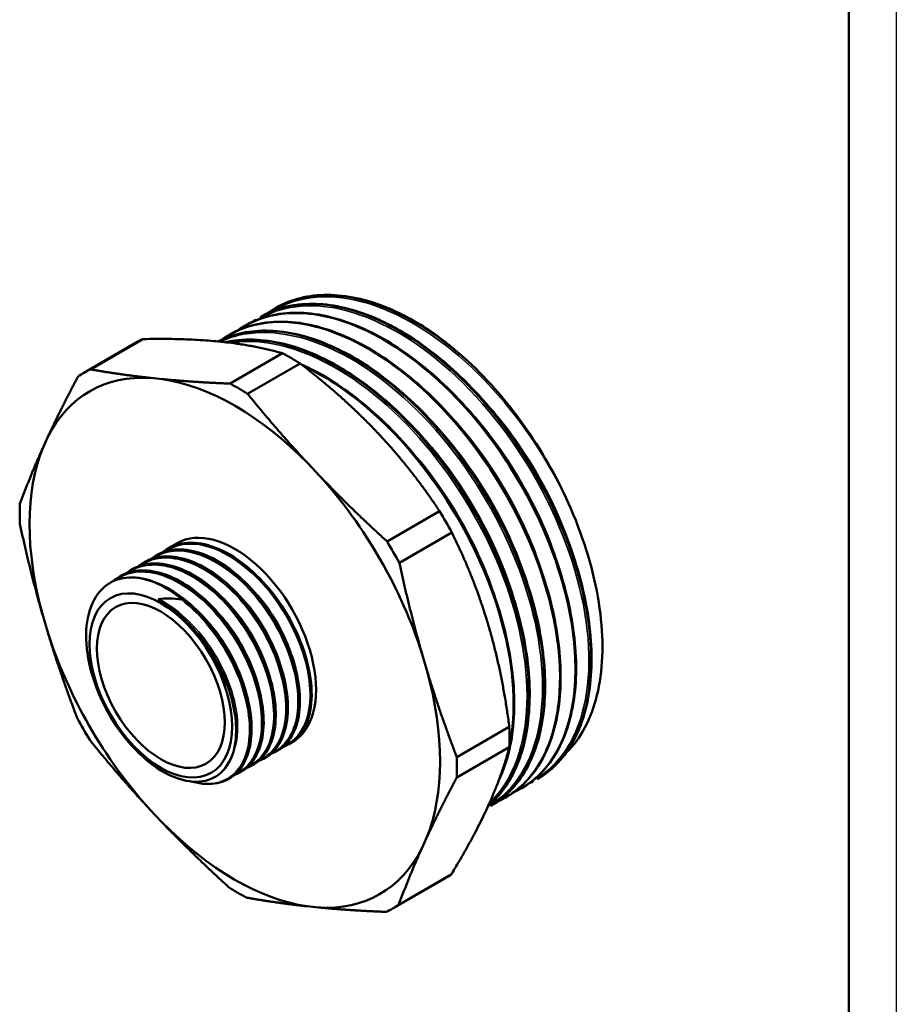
# Model space of a CAD drawing. Header units: millimetres. Extents: x 0 to 698, y -67 to 297.
# Tile 16 of 18: x 118 to 210, y 90 to 193. Entities that reach past the tile are written whole.
import ezdxf

# ---------------------------------------------------------------- set-up
doc = ezdxf.new("R2010")
doc.units = ezdxf.units.MM
for name, color, linetype, lineweight in [('Видимые тонкие (ГОСТ)', 7, 'Continuous', 35), ('Видимый контур (ГОСТ)', 7, 'Continuous', 50), ('Кромка (ГОСТ)', 7, 'Continuous', 50)]:
    doc.layers.add(name, color=color, linetype=linetype, lineweight=lineweight)

# ---------------------------------------------------------------- blocks, each defined once
blk = doc.blocks.new('Рамки ГОСТ_ граница 297x210')
at = {"layer": 'Кромка (ГОСТ)', "lineweight": 25}
blk.add_line((210, 297), (210, 0), dxfattribs=at)
at = {"layer": 'Кромка (ГОСТ)'}
blk.add_line((205, 5), (205, 292), dxfattribs=at)

msp = doc.modelspace()

# ---------------------------------------------------------------- linework, layer by layer
at = {"layer": 'Видимые тонкие (ГОСТ)'}
for points, knots in [([(175.776, 142.107), (173.57, 147.032), (170.407, 151.757), (166.789, 155.517), (163.173, 159.276), (159.116, 162.056), (155.263, 163.405), (151.412, 164.753), (147.779, 164.665), (144.941, 163.151), (144.787, 163.069), (144.635, 162.982), (144.485, 162.891)], [8.4453227, 8.4453227, 8.4453227, 8.4453227, 9.0272101, 9.0272101, 9.0272101, 9.6089447, 9.6089447, 9.6089447, 10.1905292, 10.1905292, 10.1905292, 10.222163, 10.222163, 10.222163, 10.222163]), ([(171.833, 113.552), (173.428, 114.418), (174.758, 115.754), (175.735, 117.499), (177.399, 120.475), (178.028, 124.63), (177.515, 129.294), (177.001, 133.957), (175.345, 139.111), (172.806, 143.925), (170.268, 148.738), (166.855, 153.193), (163.107, 156.571), (159.359, 159.949), (155.291, 162.237), (151.545, 163.065), (148.274, 163.788), (145.259, 163.395), (142.859, 161.951)], [13.3364109, 13.3364109, 13.3364109, 13.3364109, 13.6770238, 13.6770238, 13.6770238, 14.2576277, 14.2576277, 14.2576277, 14.8381017, 14.8381017, 14.8381017, 15.4184481, 15.4184481, 15.4184481, 15.9986695, 15.9986695, 15.9986695, 16.5053483, 16.5053483, 16.5053483, 16.5053483]), ([(167.076, 110.794), (167.297, 110.917), (167.512, 111.05), (167.722, 111.192), (170.284, 112.927), (171.998, 116.041), (172.582, 120.035), (173.166, 124.026), (172.619, 128.881), (171.02, 133.818), (169.421, 138.754), (166.777, 143.753), (163.502, 148.015), (160.228, 152.275), (156.335, 155.781), (152.437, 157.969), (148.539, 160.157), (144.65, 161.02), (141.381, 160.416), (140.52, 160.257), (139.704, 159.996), (138.938, 159.64)], [32.1943852, 32.1943852, 32.1943852, 32.1943852, 32.2418989, 32.2418989, 32.2418989, 32.8213777, 32.8213777, 32.8213777, 33.4006453, 33.4006453, 33.4006453, 33.9797116, 33.9797116, 33.9797116, 34.5585864, 34.5585864, 34.5585864, 35.1372793, 35.1372793, 35.1372793, 35.2896509, 35.2896509, 35.2896509, 35.2896509]), ([(167.249, 111.177), (167.345, 111.268), (167.441, 111.361), (167.534, 111.456), (169.75, 113.718), (171.034, 117.29), (171.174, 121.596), (171.313, 125.899), (170.307, 130.92), (168.31, 135.851), (166.315, 140.779), (163.336, 145.601), (159.841, 149.541), (156.348, 153.479), (152.353, 156.523), (148.483, 158.183), (145.486, 159.469), (142.572, 159.921), (140.015, 159.518)], [38.6168056, 38.6168056, 38.6168056, 38.6168056, 38.6412245, 38.6412245, 38.6412245, 39.2208192, 39.2208192, 39.2208192, 39.7999911, 39.7999911, 39.7999911, 40.3787792, 40.3787792, 40.3787792, 40.9572222, 40.9572222, 40.9572222, 41.4052486, 41.4052486, 41.4052486, 41.4052486]), ([(176.654, 135.178), (175.464, 139.711), (173.298, 144.422), (170.474, 148.586), (168.866, 150.957), (167.047, 153.145), (165.116, 155.049)], [8.1788721, 8.1788721, 8.1788721, 8.1788721, 8.74516506, 8.74516506, 8.74516506, 9.06772597, 9.06772597, 9.06772597, 9.06772597]), ([(175.044, 134.16), (174.679, 135.574), (174.221, 137.005), (173.674, 138.432), (171.852, 143.184), (169.049, 147.878), (165.718, 151.734), (165.015, 152.549), (164.288, 153.326), (163.545, 154.06)], [14.45872635, 14.45872635, 14.45872635, 14.45872635, 14.63540619, 14.63540619, 14.63540619, 15.22366169, 15.22366169, 15.22366169, 15.34792858, 15.34792858, 15.34792858, 15.34792858]), ([(171.796, 132.28), (170.629, 136.765), (168.507, 141.427), (165.733, 145.565), (164.105, 147.993), (162.256, 150.235), (160.288, 152.182)], [27.02507163, 27.02507163, 27.02507163, 27.02507163, 27.58547963, 27.58547963, 27.58547963, 27.91442265, 27.91442265, 27.91442265, 27.91442265]), ([(173.417, 133.22), (172.673, 136.082), (171.55, 139.017), (170.104, 141.841), (167.954, 146.038), (165.096, 149.976), (161.917, 153.124)], [20.74189714, 20.74189714, 20.74189714, 20.74189714, 21.09952935, 21.09952935, 21.09952935, 21.63117329, 21.63117329, 21.63117329, 21.63117329]), ([(170.152, 131.397), (169.825, 132.652), (169.426, 133.921), (168.955, 135.189), (167.195, 139.933), (164.449, 144.642), (161.16, 148.542), (160.339, 149.515), (159.486, 150.436), (158.61, 151.297)], [33.3105353, 33.3105353, 33.3105353, 33.3105353, 33.46738857, 33.46738857, 33.46738857, 34.05427889, 34.05427889, 34.05427889, 34.20057396, 34.20057396, 34.20057396, 34.20057396]), ([(168.524, 130.458), (167.802, 133.218), (166.729, 136.044), (165.353, 138.773), (163.176, 143.088), (160.248, 147.142), (156.984, 150.361)], [39.59372061, 39.59372061, 39.59372061, 39.59372061, 39.93849639, 39.93849639, 39.93849639, 40.48375927, 40.48375927, 40.48375927, 40.48375927]), ([(133.099, 137.573), (134.223, 138.356), (135.692, 138.58), (137.293, 138.192), (139.313, 137.702), (141.527, 136.241), (143.41, 134.169), (145.283, 132.108), (146.812, 129.462), (147.642, 126.872), (148.476, 124.272), (148.599, 121.752), (147.992, 119.927), (147.554, 118.611), (146.745, 117.657), (145.678, 117.188)], [33.7186053, 33.7186053, 33.7186053, 33.7186053, 34.2915222, 34.2915222, 34.2915222, 35.0144341, 35.0144341, 35.0144341, 35.7334824, 35.7334824, 35.7334824, 36.4553485, 36.4553485, 36.4553485, 36.976035, 36.976035, 36.976035, 36.976035]), ([(130.555, 136.102), (130.92, 136.362), (131.323, 136.563), (131.757, 136.698), (133.422, 137.215), (135.541, 136.766), (137.617, 135.465), (139.692, 134.165), (141.707, 132.025), (143.191, 129.564), (144.674, 127.105), (145.614, 124.348), (145.797, 121.959), (145.98, 119.571), (145.407, 117.572), (144.225, 116.447), (143.902, 116.139), (143.534, 115.898), (143.13, 115.723)], [21.1522347, 21.1522347, 21.1522347, 21.1522347, 21.3398375, 21.3398375, 21.3398375, 22.0587569, 22.0587569, 22.0587569, 22.7772876, 22.7772876, 22.7772876, 23.4954486, 23.4954486, 23.4954486, 24.2132586, 24.2132586, 24.2132586, 24.4096643, 24.4096643, 24.4096643, 24.4096643]), ([(131.829, 136.834), (132.572, 137.356), (133.463, 137.638), (134.45, 137.647), (136.324, 137.664), (138.529, 136.695), (140.546, 134.98), (142.56, 133.267), (144.368, 130.825), (145.549, 128.247), (146.728, 125.673), (147.27, 122.986), (147.058, 120.838), (146.846, 118.692), (145.882, 117.102), (144.41, 116.456), (144.408, 116.455), (144.407, 116.454), (144.405, 116.454)], [27.43542, 27.43542, 27.43542, 27.43542, 27.8149064, 27.8149064, 27.8149064, 28.5354603, 28.5354603, 28.5354603, 29.2551119, 29.2551119, 29.2551119, 29.973938, 29.973938, 29.973938, 30.6920145, 30.6920145, 30.6920145, 30.6928497, 30.6928497, 30.6928497, 30.6928497]), ([(129.279, 135.371), (130.656, 136.337), (132.565, 136.431), (134.582, 135.632), (136.655, 134.811), (138.824, 133.054), (140.573, 130.794), (142.322, 128.535), (143.638, 125.794), (144.215, 123.24), (144.791, 120.688), (144.625, 118.346), (143.768, 116.786), (143.308, 115.948), (142.65, 115.34), (141.855, 114.991)], [14.8690494, 14.8690494, 14.8690494, 14.8690494, 15.5721906, 15.5721906, 15.5721906, 16.2949121, 16.2949121, 16.2949121, 17.0170898, 17.0170898, 17.0170898, 17.7387434, 17.7387434, 17.7387434, 18.126479, 18.126479, 18.126479, 18.126479]), ([(127.897, 134.55), (128.886, 135.288), (130.155, 135.583), (131.561, 135.377), (133.52, 135.091), (135.727, 133.834), (137.665, 131.913), (139.602, 129.993), (141.253, 127.427), (142.235, 124.836), (143.218, 122.245), (143.523, 119.651), (143.09, 117.681), (142.724, 116.011), (141.83, 114.802), (140.586, 114.251)], [8.5665915, 8.5665915, 8.5665915, 8.5665915, 9.0814447, 9.0814447, 9.0814447, 9.7994746, 9.7994746, 9.7994746, 10.5173301, 10.5173301, 10.5173301, 11.2350159, 11.2350159, 11.2350159, 11.8432511, 11.8432511, 11.8432511, 11.8432511]), ([(141.939, 133.983), (143.657, 132.31), (145.141, 130.079), (146.057, 127.799), (146.335, 127.108), (146.561, 126.414), (146.731, 125.732)], [34.92022461, 34.92022461, 34.92022461, 34.92022461, 35.62072893, 35.62072893, 35.62072893, 35.83326801, 35.83326801, 35.83326801, 35.83326801]), ([(132.458, 132.582), (134.391, 131.613), (136.345, 129.796), (137.841, 127.593), (139.336, 125.392), (140.358, 122.827), (140.664, 120.553), (140.893, 118.846), (140.717, 117.316), (140.185, 116.173)], [3.1000964, 3.1000964, 3.1000964, 3.1000964, 3.8383253, 3.8383253, 3.8383253, 4.5763294, 4.5763294, 4.5763294, 5.1300649, 5.1300649, 5.1300649, 5.1300649]), ([(134.842, 132.535), (136.888, 130.969), (138.783, 128.628), (140.083, 126.082), (141.382, 123.536), (142.076, 120.808), (142.009, 118.558), (141.942, 116.309), (141.115, 114.559), (139.74, 113.734), (138.754, 113.142), (137.492, 113.03), (136.127, 113.391)], [3.3303644, 3.3303644, 3.3303644, 3.3303644, 4.0499587, 4.0499587, 4.0499587, 4.7693409, 4.7693409, 4.7693409, 5.4885157, 5.4885157, 5.4885157, 6.0040526, 6.0040526, 6.0040526, 6.0040526]), ([(139.394, 132.513), (141.122, 130.831), (142.612, 128.584), (143.527, 126.291), (143.798, 125.612), (144.018, 124.931), (144.186, 124.262)], [22.353854, 22.353854, 22.353854, 22.353854, 23.05833501, 23.05833501, 23.05833501, 23.26689739, 23.26689739, 23.26689739, 23.26689739]), ([(140.665, 133.243), (141.484, 132.448), (142.253, 131.532), (142.929, 130.537), (144.103, 128.808), (144.986, 126.856), (145.46, 124.996)], [28.63703931, 28.63703931, 28.63703931, 28.63703931, 28.97059238, 28.97059238, 28.97059238, 29.5500827, 29.5500827, 29.5500827, 29.5500827]), ([(138.119, 131.773), (138.952, 130.965), (139.733, 130.031), (140.417, 129.017), (141.575, 127.301), (142.445, 125.369), (142.914, 123.526)], [16.07066869, 16.07066869, 16.07066869, 16.07066869, 16.40979577, 16.40979577, 16.40979577, 16.98371208, 16.98371208, 16.98371208, 16.98371208]), ([(134.993, 130.612), (136.831, 128.967), (138.446, 126.657), (139.442, 124.274), (140.159, 122.559), (140.55, 120.819), (140.587, 119.284)], [3.4429572, 3.4429572, 3.4429572, 3.4429572, 4.1826524, 4.1826524, 4.1826524, 4.714881, 4.714881, 4.714881, 4.714881]), ([(136.846, 131.045), (138.527, 129.408), (139.986, 127.237), (140.906, 125.007), (141.211, 124.269), (141.456, 123.526), (141.639, 122.798)], [9.78721754, 9.78721754, 9.78721754, 9.78721754, 10.47288487, 10.47288487, 10.47288487, 10.70002204, 10.70002204, 10.70002204, 10.70002204])]:
    msp.add_open_spline(points, degree=3, knots=knots, dxfattribs=at)
at = {"layer": 'Видимый контур (ГОСТ)'}
for p, q in [((144.734, 163.172), (144.728, 163.169)), ((143.107, 162.233), (143.102, 162.23)), ((141.481, 161.294), (141.475, 161.291)), ((124.587, 156.362), (130.105, 159.547)), ((125.291, 156.734), (130.809, 159.92)), ((139.854, 160.355), (139.849, 160.352)), ((139.972, 155.233), (145.49, 158.419)), ((141.812, 154.165), (147.33, 157.351)), ((132.86, 155.704), (131.65, 155.828)), ((120.807, 149.627), (120.304, 148.524)), ((149.365, 145.552), (148.158, 146.83)), ((156.464, 138.651), (161.982, 141.837)), ((157.762, 136.395), (163.28, 139.581)), ((134.418, 138.464), (133.476, 137.92)), ((132.204, 137.186), (132.203, 137.185)), ((129.658, 135.716), (129.658, 135.716)), ((130.931, 136.451), (130.931, 136.451)), ((128.386, 134.981), (128.385, 134.981)), ((120.267, 130.88), (120.765, 129.196)), ((160.654, 125.116), (160.157, 126.801)), ((163.802, 115.957), (169.32, 119.142)), ((145.662, 117.1), (145.414, 116.957)), ((146.503, 117.533), (146.197, 117.356)), ((163.798, 113.834), (169.316, 117.02)), ((169.325, 117.314), (169.405, 117.36)), ((144.925, 116.621), (144.925, 116.621)), ((142.38, 115.152), (142.379, 115.151)), ((143.653, 115.887), (143.652, 115.886)), ((141.107, 114.417), (141.106, 114.417)), ((139.834, 113.682), (139.834, 113.682)), ((172.245, 113.642), (172.24, 113.639)), ((170.619, 112.703), (170.613, 112.7)), ((167.366, 110.825), (167.361, 110.822)), ((168.993, 111.764), (168.987, 111.761)), ((131.557, 110.445), (132.764, 109.167)), ((160.115, 106.37), (160.618, 107.473)), ((157.688, 100.443), (163.206, 103.629)), ((157.087, 100.07), (162.605, 103.256)), ((148.062, 100.293), (149.272, 100.169))]:
    msp.add_line(p, q, dxfattribs=at)
for centre, major_axis, ratio, start_param, end_param in [((146.355, 131.402), (-16.25, 28.146), 0.5773503, 6.2407592, 6.2831853), ((146.355, 131.402), (-16.25, 28.146), 0.5773503, 5.4553611, 5.5354639), ((159.17, 138.8), (-14.162, 24.53), 0.5773503, 5.204533, 5.2264411), ((140.837, 128.216), (-16.25, 28.146), 0.5773503, 6.2407592, 6.320862), ((140.461, 127.998), (-15.257, 26.426), 0.5773503, 5.9184361, 6.6431851), ((140.461, 127.998), (-15.257, 26.426), 0.5773503, 5.1330379, 5.857787), ((140.837, 128.216), (16.25, -28.146), 0.5773503, 2.3137684, 2.3938712), ((140.461, 127.998), (15.257, -26.426), 0.5773503, 3.5622416, 4.2869907), ((140.461, 127.998), (-15.257, 26.426), 0.5773503, 4.3476398, 5.0723888), ((140.837, 128.216), (-16.25, 28.146), 0.5773503, 0.7429721, 0.8230749), ((146.355, 131.402), (-16.25, 28.146), 0.5773503, 4.6699629, 4.7500657), ((140.461, 127.998), (6.042, -10.466), 0.5773503, 0, 3.1415927), ((140.837, 128.216), (16.25, -28.146), 0.5773503, 1.5283702, 1.6084731), ((133.288, 123.857), (6.043, -10.466), 0.5773503, 2.484154, 2.487227), ((140.461, 127.998), (15.257, -26.426), 0.5773503, 4.3476398, 5.0723888), ((140.461, 127.998), (-15.257, 26.426), 0.5773503, 3.5622416, 4.2869907), ((140.837, 128.216), (-16.25, 28.146), 0.5773503, 1.5283702, 1.6084731), ((146.355, 131.402), (-16.25, 28.146), 0.5773503, 3.8845647, 3.9646675), ((145.593, 117.256), (0.062, -0.159), 0.8133896, 5.7184787, 6.2789922), ((140.837, 128.216), (16.25, -28.146), 0.5773503, 0.7429721, 0.8230749), ((140.461, 127.998), (15.257, -26.426), 0.5773503, 5.1330379, 5.857787), ((140.461, 127.998), (15.257, -26.426), 0.5773503, 5.9184361, 6.6431851), ((146.355, 131.402), (16.25, -28.146), 0.5773503, 0, 0.0376767), ((140.837, 128.216), (-16.25, 28.146), 0.5773503, 2.3137684, 2.3938712), ((140.837, 128.216), (16.25, -28.146), 0.5773503, 6.2407592, 6.320862)]:
    msp.add_ellipse(centre, major_axis=major_axis, ratio=ratio, start_param=start_param, end_param=end_param, dxfattribs=at)
for major_axis in [(-5.301, 9.182), (-4.75, 8.227)]:
    msp.add_ellipse((132.683, 123.508), major_axis=major_axis, ratio=0.5773503, dxfattribs=at)
for points, knots in [([(144.328, 162.915), (145.641, 163.761), (147.142, 164.29), (148.783, 164.472), (152.162, 164.845), (156.119, 163.738), (160.03, 161.332), (161.699, 160.305), (163.359, 159.047), (164.959, 157.597)], [-10.2385973, -10.2385973, -10.2385973, -10.2385973, -9.9575368, -9.9575368, -9.9575368, -9.3786142, -9.3786142, -9.3786142, -9.1315238, -9.1315238, -9.1315238, -9.1315238]), ([(164.538, 157.982), (160.77, 161.294), (156.702, 163.503), (152.973, 164.253), (149.885, 164.874), (147.039, 164.492), (144.735, 163.17)], [2.8702466, 2.8702466, 2.8702466, 2.8702466, 3.4482915, 3.4482915, 3.4482915, 3.9269908, 3.9269908, 3.9269908, 3.9269908]), ([(145.149, 163.399), (146.751, 164.223), (148.616, 164.618), (152.552, 164.496), (154.669, 163.992), (157.451, 162.805), (158.111, 162.487), (158.771, 162.131)], [0, 0, 0, 0, 0.9057286, 0.9057286, 1.7991159, 1.7991159, 2.0746735, 2.0746735, 2.0746735, 2.0746735]), ([(172.242, 113.647), (174.313, 114.85), (175.912, 116.869), (176.864, 119.531), (178.121, 123.046), (178.244, 127.666), (177.204, 132.619), (176.18, 137.495), (174.034, 142.674), (171.103, 147.318), (168.176, 151.957), (164.477, 156.044), (160.592, 158.918), (156.709, 161.791), (152.655, 163.44), (149.073, 163.596), (146.862, 163.692), (144.836, 163.219), (143.111, 162.227)], [7.0685835, 7.0685835, 7.0685835, 7.0685835, 7.5161838, 7.5161838, 7.5161838, 8.1073091, 8.1073091, 8.1073091, 8.6891982, 8.6891982, 8.6891982, 9.2704215, 9.2704215, 9.2704215, 9.8514935, 9.8514935, 9.8514935, 10.2101761, 10.2101761, 10.2101761, 10.2101761]), ([(143.523, 162.46), (145.125, 163.284), (146.99, 163.679), (150.926, 163.557), (153.042, 163.053), (155.501, 162.004), (155.834, 161.853), (156.335, 161.611), (156.502, 161.527), (157.171, 161.185), (157.674, 160.907), (159.689, 159.704), (161.206, 158.604), (164.781, 155.537), (166.828, 153.358), (170.465, 148.621), (172.106, 146.009), (174.808, 140.667), (175.902, 137.869), (177.419, 132.44), (177.859, 129.741), (178.04, 124.774), (177.782, 122.445), (176.604, 118.444), (175.669, 116.721), (173.901, 114.817), (173.286, 114.3), (172.621, 113.871)], [0, 0, 0, 0, 0.9057286, 0.9057286, 1.7991159, 1.7991159, 1.9386869, 1.9386869, 2.0085719, 2.0085719, 2.2183545, 2.2183545, 2.8512208, 2.8512208, 3.7633311, 3.7633311, 4.6660345, 4.6660345, 5.5685061, 5.5685061, 6.4712528, 6.4712528, 7.3750157, 7.3750157, 8.2792521, 8.2792521, 8.6912116, 8.6912116, 8.6912116, 8.6912116]), ([(141.072, 161.042), (141.508, 161.324), (141.965, 161.571), (142.442, 161.78), (145.397, 163.076), (149.106, 162.935), (152.983, 161.382), (156.859, 159.831), (160.89, 156.876), (164.44, 152.993), (167.989, 149.111), (171.046, 144.317), (173.13, 139.38), (175.214, 134.443), (176.319, 129.382), (176.277, 125.006), (176.235, 120.631), (175.047, 116.958), (172.911, 114.575), (172.132, 113.706), (171.228, 113.01), (170.224, 112.496)], [-22.804968, -22.804968, -22.804968, -22.804968, -22.7115318, -22.7115318, -22.7115318, -22.1324708, -22.1324708, -22.1324708, -21.5536284, -21.5536284, -21.5536284, -20.9749949, -20.9749949, -20.9749949, -20.3965605, -20.3965605, -20.3965605, -19.8183156, -19.8183156, -19.8183156, -19.607553, -19.607553, -19.607553, -19.607553]), ([(170.619, 112.703), (173.228, 114.212), (175.067, 117.045), (175.847, 120.773), (176.65, 124.613), (176.327, 129.388), (174.921, 134.33), (173.516, 139.27), (171.033, 144.359), (167.862, 148.777), (164.692, 153.194), (160.847, 156.924), (156.932, 159.365), (153.018, 161.806), (149.05, 162.95), (145.654, 162.61), (144.134, 162.457), (142.731, 162.008), (141.485, 161.287)], [13.3517688, 13.3517688, 13.3517688, 13.3517688, 13.9149719, 13.9149719, 13.9149719, 14.4949239, 14.4949239, 14.4949239, 15.0747472, 15.0747472, 15.0747472, 15.6544443, 15.6544443, 15.6544443, 16.2340176, 16.2340176, 16.2340176, 16.4933614, 16.4933614, 16.4933614, 16.4933614]), ([(141.896, 161.521), (143.499, 162.345), (145.364, 162.74), (149.3, 162.618), (151.416, 162.114), (153.879, 161.063), (154.217, 160.909), (155.572, 160.253), (156.596, 159.669), (159.796, 157.569), (161.978, 155.721), (165.973, 151.513), (167.84, 149.109), (171.069, 144.035), (172.471, 141.3), (174.643, 135.848), (175.44, 133.061), (176.341, 127.783), (176.455, 125.225), (175.993, 120.653), (175.41, 118.582), (173.636, 115.211), (172.432, 113.858), (170.995, 112.932)], [0, 0, 0, 0, 0.9057286, 0.9057286, 1.7991159, 1.7991159, 1.940601, 1.940601, 2.3661219, 2.3661219, 3.2828989, 3.2828989, 4.1859987, 4.1859987, 5.0886575, 5.0886575, 5.9911498, 5.9911498, 6.8943051, 6.8943051, 7.7985645, 7.7985645, 8.6887484, 8.6887484, 8.6887484, 8.6887484]), ([(139.445, 160.105), (141.972, 161.726), (145.217, 162.143), (148.738, 161.288), (152.691, 160.329), (156.977, 157.768), (160.857, 154.057), (164.616, 150.462), (167.979, 145.805), (170.403, 140.856), (172.8, 135.962), (174.27, 130.801), (174.586, 126.207), (174.901, 121.616), (174.061, 117.608), (172.209, 114.832), (171.252, 113.397), (170.026, 112.294), (168.597, 111.558)], [-29.0881533, -29.0881533, -29.0881533, -29.0881533, -28.5476221, -28.5476221, -28.5476221, -27.940869, -27.940869, -27.940869, -27.3530769, -27.3530769, -27.3530769, -26.7719101, -26.7719101, -26.7719101, -26.1910416, -26.1910416, -26.1910416, -25.8907383, -25.8907383, -25.8907383, -25.8907383]), ([(168.992, 111.766), (169.336, 111.963), (169.666, 112.183), (169.982, 112.425), (172.455, 114.32), (174.053, 117.579), (174.514, 121.678), (174.975, 125.776), (174.297, 130.699), (172.58, 135.657), (170.864, 140.614), (168.115, 145.588), (164.764, 149.781), (161.414, 153.974), (157.474, 157.371), (153.564, 159.427), (149.655, 161.482), (145.79, 162.188), (142.577, 161.429), (141.606, 161.2), (140.696, 160.837), (139.858, 160.35)], [19.6349541, 19.6349541, 19.6349541, 19.6349541, 19.7089964, 19.7089964, 19.7089964, 20.2877723, 20.2877723, 20.2877723, 20.8664441, 20.8664441, 20.8664441, 21.4450142, 21.4450142, 21.4450142, 22.0234851, 22.0234851, 22.0234851, 22.6018591, 22.6018591, 22.6018591, 22.7765467, 22.7765467, 22.7765467, 22.7765467]), ([(140.27, 160.582), (141.872, 161.406), (143.737, 161.801), (147.673, 161.679), (149.79, 161.175), (152.257, 160.122), (152.6, 159.966), (153.973, 159.3), (155.011, 158.706), (158.224, 156.588), (160.404, 154.733), (164.394, 150.516), (166.259, 148.109), (169.48, 143.029), (170.877, 140.293), (173.039, 134.839), (173.831, 132.054), (174.72, 126.779), (174.828, 124.224), (174.355, 119.66), (173.766, 117.594), (171.99, 114.249), (170.794, 112.911), (169.368, 111.994)], [0, 0, 0, 0, 0.9057286, 0.9057286, 1.7991159, 1.7991159, 1.9425152, 1.9425152, 2.3738229, 2.3738229, 3.2904996, 3.2904996, 4.1935935, 4.1935935, 5.0962475, 5.0962475, 5.998742, 5.998742, 6.901906, 6.901906, 7.8061719, 7.8061719, 8.6888276, 8.6888276, 8.6888276, 8.6888276]), ([(164.538, 157.982), (163.247, 159.141), (161.92, 160.17), (159.806, 161.556), (159.169, 161.918), (158.771, 162.132)], [-0.51343304, -0.51343304, -0.51343304, -0.51343304, -0.23995456, -0.23995456, -0.07657735, -0.07657735, -0.07657735, -0.07657735]), ([(138.692, 159.668), (140.284, 160.475), (142.131, 160.862), (146.047, 160.74), (148.163, 160.236), (150.636, 159.181), (150.982, 159.023), (152.374, 158.347), (153.427, 157.743), (156.653, 155.606), (158.831, 153.746), (162.816, 149.519), (164.677, 147.108), (167.89, 142.023), (169.283, 139.285), (171.435, 133.831), (172.221, 131.046), (173.099, 125.775), (173.201, 123.224), (172.717, 118.668), (172.122, 116.607), (170.343, 113.287), (169.155, 111.964), (167.742, 111.055)], [0.0091718, 0.0091718, 0.0091718, 0.0091718, 0.9057286, 0.9057286, 1.7991159, 1.7991159, 1.9444295, 1.9444295, 2.3815252, 2.3815252, 3.2981003, 3.2981003, 4.2011883, 4.2011883, 5.1038376, 5.1038376, 6.0063345, 6.0063345, 6.9095072, 6.9095072, 7.8137793, 7.8137793, 8.6889048, 8.6889048, 8.6889048, 8.6889048]), ([(167.364, 110.83), (168.07, 111.235), (168.721, 111.734), (169.309, 112.324), (171.637, 114.664), (172.956, 118.43), (173.028, 122.97), (173.098, 127.369), (172, 132.474), (169.904, 137.456), (167.817, 142.415), (164.749, 147.233), (161.183, 151.129), (157.62, 155.023), (153.574, 157.983), (149.686, 159.528), (145.8, 161.072), (142.087, 161.197), (139.135, 159.879), (138.985, 159.812), (138.838, 159.742), (138.693, 159.668)], [25.9181394, 25.9181394, 25.9181394, 25.9181394, 26.0702052, 26.0702052, 26.0702052, 26.6726428, 26.6726428, 26.6726428, 27.2562542, 27.2562542, 27.2562542, 27.8373536, 27.8373536, 27.8373536, 28.418157, 28.418157, 28.418157, 28.9986744, 28.9986744, 28.9986744, 29.0280258, 29.0280258, 29.0280258, 29.0280258]), ([(139.469, 159.587), (140.422, 159.801), (141.428, 159.894), (144.421, 159.801), (146.537, 159.297), (150.812, 157.473), (153.025, 156.123), (157.258, 152.754), (159.33, 150.694), (163.075, 146.136), (164.795, 143.582), (167.675, 138.308), (168.872, 135.522), (170.604, 130.068), (171.161, 127.333), (171.575, 122.25), (171.436, 119.84), (170.486, 115.641), (169.661, 113.801), (168.109, 111.798), (167.625, 111.29), (167.099, 110.845)], [0.4311952, 0.4311952, 0.4311952, 0.4311952, 0.9057286, 0.9057286, 1.7991159, 1.7991159, 2.7019433, 2.7019433, 3.6061438, 3.6061438, 4.5092934, 4.5092934, 5.4117883, 5.4117883, 6.3144288, 6.3144288, 7.2179879, 7.2179879, 8.1223553, 8.1223553, 8.4766819, 8.4766819, 8.4766819, 8.4766819]), ([(167.097, 110.852), (167.806, 111.451), (168.438, 112.165), (168.983, 112.988), (170.82, 115.762), (171.652, 119.758), (171.338, 124.333), (171.024, 128.907), (169.566, 134.042), (167.188, 138.917), (164.81, 143.79), (161.522, 148.383), (157.838, 151.962), (154.156, 155.54), (150.093, 158.089), (146.287, 159.201), (143.859, 159.91), (141.541, 160.032), (139.478, 159.579)], [32.3048053, 32.3048053, 32.3048053, 32.3048053, 32.4763343, 32.4763343, 32.4763343, 33.0551293, 33.0551293, 33.0551293, 33.6337175, 33.6337175, 33.6337175, 34.2121088, 34.2121088, 34.2121088, 34.7903129, 34.7903129, 34.7903129, 35.1591762, 35.1591762, 35.1591762, 35.1591762]), ([(139.484, 159.58), (140.367, 159.777), (141.298, 159.867), (142.266, 159.846), (145.815, 159.771), (149.853, 158.207), (153.739, 155.408), (157.625, 152.611), (161.346, 148.59), (164.314, 143.995), (167.281, 139.401), (169.485, 134.25), (170.581, 129.372), (171.677, 124.494), (171.662, 119.906), (170.546, 116.347), (169.823, 114.043), (168.641, 112.175), (167.098, 110.855)], [-41.4416621, -41.4416621, -41.4416621, -41.4416621, -41.2835009, -41.2835009, -41.2835009, -40.7033859, -40.7033859, -40.7033859, -40.1234028, -40.1234028, -40.1234028, -39.5435489, -39.5435489, -39.5435489, -38.9638219, -38.9638219, -38.9638219, -38.5885427, -38.5885427, -38.5885427, -38.5885427]), ([(175.776, 142.107), (174.521, 145.001), (172.949, 147.821), (169.271, 153.114), (167.18, 155.54), (164.959, 157.597)], [-1.9448631, -1.9448631, -1.9448631, -1.9448631, -0.9839878, -0.9839878, 0, 0, 0, 0]), ([(147.415, 157.286), (149.445, 156.375), (151.522, 155.085), (155.631, 151.815), (157.704, 149.755), (161.449, 145.197), (163.168, 142.643), (166.049, 137.369), (167.246, 134.583), (168.978, 129.129), (169.535, 126.394), (169.949, 121.311), (169.81, 118.901), (169.07, 115.634), (168.698, 114.547), (168.228, 113.564)], [1.851979, 1.851979, 1.851979, 1.851979, 2.7019433, 2.7019433, 3.6061438, 3.6061438, 4.5092934, 4.5092934, 5.4117883, 5.4117883, 6.3144288, 6.3144288, 7.2179879, 7.2179879, 7.7209957, 7.7209957, 7.7209957, 7.7209957]), ([(168.311, 113.79), (169.715, 116.912), (170.126, 121.084), (169.469, 125.678), (168.793, 130.411), (166.986, 135.574), (164.328, 140.339), (161.672, 145.102), (158.175, 149.45), (154.387, 152.688), (152.173, 154.581), (149.863, 156.089), (147.586, 157.146)], [38.871508, 38.871508, 38.871508, 38.871508, 39.4328753, 39.4328753, 39.4328753, 40.0113054, 40.0113054, 40.0113054, 40.5893667, 40.5893667, 40.5893667, 40.9273252, 40.9273252, 40.9273252, 40.9273252]), ([(175.196, 116.31), (175.428, 116.531), (175.651, 116.765), (177.273, 118.645), (178.249, 120.824), (179.233, 126.041), (179.226, 129.031), (178.214, 135.437), (177.213, 138.794), (175.776, 142.107)], [-3.4489108, -3.4489108, -3.4489108, -3.4489108, -3.2834744, -3.2834744, -2.1939471, -2.1939471, -1.0994554, -1.0994554, 0, 0, 0, 0]), ([(133.28, 137.792), (133.739, 138.095), (134.253, 138.308), (134.81, 138.423), (136.554, 138.78), (138.712, 138.163), (140.783, 136.726), (142.864, 135.282), (144.839, 133.021), (146.246, 130.494), (147.647, 127.978), (148.473, 125.219), (148.539, 122.881), (148.605, 120.542), (147.91, 118.644), (146.631, 117.648), (146.438, 117.498), (146.233, 117.368), (146.017, 117.258)], [33.7395712, 33.7395712, 33.7395712, 33.7395712, 33.9683868, 33.9683868, 33.9683868, 34.6842139, 34.6842139, 34.6842139, 35.4035049, 35.4035049, 35.4035049, 36.119616, 36.119616, 36.119616, 36.8363518, 36.8363518, 36.8363518, 36.9441522, 36.9441522, 36.9441522, 36.9441522]), ([(132.003, 137.062), (132.052, 137.094), (132.101, 137.125), (132.151, 137.155), (133.637, 138.041), (135.664, 137.985), (137.757, 137.008), (139.847, 136.033), (141.985, 134.147), (143.67, 131.81), (145.353, 129.476), (146.57, 126.712), (147.041, 124.185), (147.512, 121.662), (147.236, 119.398), (146.29, 117.94), (145.884, 117.316), (145.358, 116.842), (144.741, 116.53)], [27.4563859, 27.4563859, 27.4563859, 27.4563859, 27.4805651, 27.4805651, 27.4805651, 28.2001939, 28.2001939, 28.2001939, 28.9188878, 28.9188878, 28.9188878, 29.6367239, 29.6367239, 29.6367239, 30.3537778, 30.3537778, 30.3537778, 30.6609669, 30.6609669, 30.6609669, 30.6609669]), ([(144.924, 116.623), (146.146, 117.335), (146.961, 118.747), (147.197, 120.606), (147.466, 122.723), (146.982, 125.401), (145.849, 127.996), (144.716, 130.589), (142.944, 133.077), (140.942, 134.859), (138.942, 136.641), (136.729, 137.703), (134.82, 137.785), (133.851, 137.826), (132.965, 137.615), (132.208, 137.179)], [-36.9137137, -36.9137137, -36.9137137, -36.9137137, -36.2843663, -36.2843663, -36.2843663, -35.5679249, -35.5679249, -35.5679249, -34.8516511, -34.8516511, -34.8516511, -34.1355404, -34.1355404, -34.1355404, -33.772121, -33.772121, -33.772121, -33.772121]), ([(132.41, 137.298), (133.107, 137.651), (133.914, 137.822), (135.611, 137.779), (136.522, 137.57), (138.365, 136.806), (139.321, 136.235), (141.15, 134.808), (142.046, 133.933), (143.665, 131.996), (144.409, 130.911), (145.656, 128.67), (146.175, 127.487), (146.929, 125.171), (147.175, 124.009), (147.365, 121.85), (147.312, 120.826), (146.916, 119.041), (146.567, 118.258), (145.805, 117.281), (145.472, 116.971), (145.1, 116.729)], [0, 0, 0, 0, 0.3825835, 0.3825835, 0.76115, 0.76115, 1.1464688, 1.1464688, 1.5329241, 1.5329241, 1.9185859, 1.9185859, 2.3037305, 2.3037305, 2.6889851, 2.6889851, 3.0749731, 3.0749731, 3.4616153, 3.4616153, 3.6929948, 3.6929948, 3.6929948, 3.6929948]), ([(130.732, 136.324), (131.845, 137.043), (133.273, 137.239), (134.824, 136.865), (136.843, 136.377), (139.055, 134.926), (140.943, 132.865), (142.83, 130.805), (144.378, 128.153), (145.228, 125.549), (146.078, 122.947), (146.224, 120.415), (145.643, 118.563), (145.236, 117.265), (144.474, 116.309), (143.468, 115.793)], [21.1732006, 21.1732006, 21.1732006, 21.1732006, 21.7242032, 21.7242032, 21.7242032, 22.441547, 22.441547, 22.441547, 23.1585138, 23.1585138, 23.1585138, 23.8751221, 23.8751221, 23.8751221, 24.3777816, 24.3777816, 24.3777816, 24.3777816]), ([(143.652, 115.888), (143.851, 116.002), (144.041, 116.135), (144.218, 116.286), (145.466, 117.349), (146.109, 119.315), (145.982, 121.703), (145.855, 124.089), (144.959, 126.874), (143.498, 129.382), (142.038, 131.887), (140.026, 134.093), (137.935, 135.461), (135.845, 136.829), (133.693, 137.348), (131.986, 136.887), (131.612, 136.786), (131.26, 136.639), (130.933, 136.448)], [-30.6305284, -30.6305284, -30.6305284, -30.6305284, -30.5281354, -30.5281354, -30.5281354, -29.8069348, -29.8069348, -29.8069348, -29.0862708, -29.0862708, -29.0862708, -28.3661235, -28.3661235, -28.3661235, -27.6464734, -27.6464734, -27.6464734, -27.4889357, -27.4889357, -27.4889357, -27.4889357]), ([(131.138, 136.563), (131.834, 136.916), (132.641, 137.087), (134.339, 137.044), (135.249, 136.835), (137.092, 136.071), (138.048, 135.501), (139.877, 134.073), (140.774, 133.198), (142.393, 131.261), (143.136, 130.176), (144.383, 127.935), (144.902, 126.752), (145.657, 124.436), (145.902, 123.274), (146.092, 121.115), (146.039, 120.091), (145.643, 118.306), (145.294, 117.523), (144.533, 116.546), (144.199, 116.237), (143.827, 115.994)], [0, 0, 0, 0, 0.3825835, 0.3825835, 0.76115, 0.76115, 1.1464688, 1.1464688, 1.5329241, 1.5329241, 1.9185859, 1.9185859, 2.3037305, 2.3037305, 2.6889851, 2.6889851, 3.0749731, 3.0749731, 3.4616153, 3.4616153, 3.6929948, 3.6929948, 3.6929948, 3.6929948]), ([(128.187, 134.855), (128.483, 135.051), (128.803, 135.209), (129.142, 135.326), (130.791, 135.895), (132.905, 135.499), (134.993, 134.24), (137.08, 132.981), (139.123, 130.871), (140.647, 128.418), (142.17, 125.966), (143.161, 123.193), (143.396, 120.767), (143.63, 118.342), (143.107, 116.284), (141.962, 115.09), (141.657, 114.772), (141.308, 114.516), (140.924, 114.323)], [8.60683, 8.60683, 8.60683, 8.60683, 8.7544968, 8.7544968, 8.7544968, 9.4712433, 9.4712433, 9.4712433, 10.187814, 10.187814, 10.187814, 10.9042135, 10.9042135, 10.9042135, 11.6204465, 11.6204465, 11.6204465, 11.811411, 11.811411, 11.811411, 11.811411]), ([(141.104, 114.422), (142.07, 114.985), (142.789, 115.976), (143.158, 117.295), (143.69, 119.197), (143.486, 121.764), (142.584, 124.375), (141.683, 126.983), (140.092, 129.612), (138.181, 131.629), (136.272, 133.643), (134.058, 135.027), (132.056, 135.446), (130.681, 135.733), (129.414, 135.563), (128.388, 134.976)], [-18.0641578, -18.0641578, -18.0641578, -18.0641578, -17.5663264, -17.5663264, -17.5663264, -16.8482703, -16.8482703, -16.8482703, -16.1310163, -16.1310163, -16.1310163, -15.4144892, -15.4144892, -15.4144892, -14.9225651, -14.9225651, -14.9225651, -14.9225651]), ([(128.592, 135.093), (129.289, 135.446), (130.096, 135.617), (131.793, 135.575), (132.704, 135.366), (134.547, 134.602), (135.503, 134.031), (137.332, 132.604), (138.228, 131.728), (139.847, 129.792), (140.59, 128.706), (141.837, 126.466), (142.356, 125.282), (143.111, 122.966), (143.356, 121.805), (143.547, 119.645), (143.494, 118.621), (143.098, 116.836), (142.748, 116.053), (141.987, 115.076), (141.654, 114.767), (141.282, 114.524)], [0, 0, 0, 0, 0.3825835, 0.3825835, 0.76115, 0.76115, 1.1464688, 1.1464688, 1.5329241, 1.5329241, 1.9185859, 1.9185859, 2.3037305, 2.3037305, 2.6889851, 2.6889851, 3.0749731, 3.0749731, 3.4616153, 3.4616153, 3.6929948, 3.6929948, 3.6929948, 3.6929948]), ([(129.462, 135.586), (130.183, 136.056), (131.035, 136.311), (131.973, 136.32), (133.863, 136.338), (136.088, 135.36), (138.123, 133.628), (140.155, 131.897), (141.98, 129.429), (143.168, 126.826), (144.355, 124.225), (144.897, 121.512), (144.675, 119.348), (144.464, 117.295), (143.568, 115.752), (142.198, 115.054)], [14.8900153, 14.8900153, 14.8900153, 14.8900153, 15.2479975, 15.2479975, 15.2479975, 15.9695958, 15.9695958, 15.9695958, 16.6906434, 16.6906434, 16.6906434, 17.41116, 17.41116, 17.41116, 18.0945963, 18.0945963, 18.0945963, 18.0945963]), ([(142.376, 115.159), (142.946, 115.486), (143.431, 115.959), (143.806, 116.567), (144.724, 118.058), (144.967, 120.348), (144.465, 122.881), (143.963, 125.413), (142.72, 128.168), (141.023, 130.481), (139.325, 132.794), (137.187, 134.645), (135.106, 135.588), (133.075, 136.508), (131.114, 136.555), (129.658, 135.716)], [-24.3473431, -24.3473431, -24.3473431, -24.3473431, -24.0550045, -24.0550045, -24.0550045, -23.3379336, -23.3379336, -23.3379336, -22.6212263, -22.6212263, -22.6212263, -21.9048639, -21.9048639, -21.9048639, -21.2057504, -21.2057504, -21.2057504, -21.2057504]), ([(129.865, 135.828), (130.561, 136.181), (131.368, 136.352), (133.066, 136.309), (133.976, 136.1), (135.819, 135.337), (136.775, 134.766), (138.605, 133.338), (139.501, 132.463), (141.12, 130.526), (141.863, 129.441), (143.11, 127.2), (143.629, 126.017), (144.384, 123.701), (144.629, 122.539), (144.819, 120.38), (144.766, 119.356), (144.37, 117.571), (144.021, 116.788), (143.26, 115.811), (142.926, 115.502), (142.555, 115.259)], [0, 0, 0, 0, 0.3825835, 0.3825835, 0.76115, 0.76115, 1.1464688, 1.1464688, 1.5329241, 1.5329241, 1.9185859, 1.9185859, 2.3037305, 2.3037305, 2.6889851, 2.6889851, 3.0749731, 3.0749731, 3.4616153, 3.4616153, 3.6929948, 3.6929948, 3.6929948, 3.6929948]), ([(127.068, 134.108), (127.723, 134.57), (128.499, 134.823), (130.236, 134.893), (131.191, 134.7), (132.171, 134.284)], [-0.82814682, -0.82814682, -0.82814682, -0.82814682, -0.41949114, -0.41949114, 0, 0, 0, 0]), ([(129.888, 134.852), (130.767, 134.799), (131.713, 134.546), (133.589, 133.692), (134.543, 133.084), (136.357, 131.592), (137.24, 130.688), (138.825, 128.707), (139.547, 127.605), (140.744, 125.344), (141.235, 124.158), (141.929, 121.848), (142.142, 120.696), (142.268, 118.568), (142.181, 117.565), (141.721, 115.834), (141.34, 115.084), (140.589, 114.229), (140.312, 113.987), (140.009, 113.789)], [0, 0, 0, 0, 0.3900676, 0.3900676, 0.7753195, 0.7753195, 1.1617271, 1.1617271, 1.547304, 1.547304, 1.9324286, 1.9324286, 2.317736, 2.317736, 2.7038311, 2.7038311, 3.0904167, 3.0904167, 3.2789098, 3.2789098, 3.2789098, 3.2789098]), ([(139.278, 124.481), (139.683, 123.566), (140, 122.64), (140.447, 120.815), (140.573, 119.925), (140.633, 117.912), (140.469, 116.857), (139.761, 115.1), (139.222, 114.418), (137.834, 113.525), (136.997, 113.327), (135.13, 113.452), (134.118, 113.778), (132.051, 114.921), (131.016, 115.733), (129.061, 117.743), (128.161, 118.927), (126.621, 121.519), (125.998, 122.904), (125.116, 125.697), (124.87, 127.079), (124.796, 129.657), (124.973, 130.828), (125.736, 132.8), (126.319, 133.58), (127.068, 134.108)], [-5.1034888, -5.1034888, -5.1034888, -5.1034888, -4.7980802, -4.7980802, -4.490644, -4.490644, -4.0590752, -4.0590752, -3.6236166, -3.6236166, -3.1842688, -3.1842688, -2.7410327, -2.7410327, -2.293909, -2.293909, -1.8428983, -1.8428983, -1.3880013, -1.3880013, -0.9292188, -0.9292188, -0.4665515, -0.4665515, 0, 0, 0, 0]), ([(139.834, 113.682), (141.15, 114.447), (141.988, 116.033), (142.15, 118.102), (142.321, 120.292), (141.734, 123.004), (140.518, 125.584), (139.298, 128.171), (137.455, 130.603), (135.42, 132.291), (134.361, 133.169), (133.253, 133.85), (132.171, 134.284)], [-11.7809725, -11.7809725, -11.7809725, -11.7809725, -11.1033647, -11.1033647, -11.1033647, -10.3864401, -10.3864401, -10.3864401, -9.6678197, -9.6678197, -9.6678197, -9.2937454, -9.2937454, -9.2937454, -9.2937454]), ([(132.197, 134.273), (133.345, 133.779), (134.215, 133.113), (134.689, 132.715), (134.782, 132.628), (134.833, 132.57), (134.842, 132.559), (134.849, 132.548), (134.85, 132.545), (134.851, 132.542), (134.851, 132.541), (134.851, 132.539), (134.851, 132.539), (134.851, 132.538), (134.851, 132.537), (134.85, 132.537), (134.85, 132.536), (134.849, 132.536), (134.848, 132.535), (134.846, 132.535), (134.844, 132.535), (134.842, 132.535)], [-0.083270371, -0.083270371, -0.083270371, -0.083270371, -0.027260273, -0.027260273, -0.00687581, -0.00687581, -0.003162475, -0.003162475, -0.002149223, -0.002149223, -0.001742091, -0.001742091, -0.001514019, -0.001514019, -0.001327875, -0.001327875, -0.001119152, -0.001119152, -0.00079546, -0.00079546, 0, 0, 0, 0]), ([(132.197, 134.273), (134.275, 133.431), (136.442, 131.66), (138.19, 129.392), (139.938, 127.124), (141.253, 124.378), (141.832, 121.819), (142.411, 119.26), (142.249, 116.91), (141.398, 115.337), (140.971, 114.548), (140.372, 113.958), (139.649, 113.591)], [3.0136331, 3.0136331, 3.0136331, 3.0136331, 3.7319551, 3.7319551, 3.7319551, 4.4500636, 4.4500636, 4.4500636, 5.1679633, 5.1679633, 5.1679633, 5.5282257, 5.5282257, 5.5282257, 5.5282257]), ([(132.458, 132.582), (132.456, 132.581), (132.454, 132.581), (132.452, 132.579), (132.452, 132.579), (132.451, 132.578), (132.451, 132.578), (132.451, 132.577), (132.451, 132.576), (132.451, 132.575), (132.451, 132.574), (132.451, 132.572), (132.452, 132.57), (132.456, 132.564), (132.461, 132.558), (132.49, 132.531), (132.528, 132.503), (132.692, 132.39), (132.86, 132.283), (133.533, 131.83), (134.207, 131.349), (134.993, 130.612)], [-0.62628847, -0.62628847, -0.62628847, -0.62628847, -0.61832433, -0.61832433, -0.61557322, -0.61557322, -0.6134578, -0.6134578, -0.61118101, -0.61118101, -0.60780503, -0.60780503, -0.60145049, -0.60145049, -0.57861172, -0.57861172, -0.51092999, -0.51092999, -0.34932855, -0.34932855, 0, 0, 0, 0]), ([(134.842, 132.535), (134.426, 132.603), (134.013, 132.642), (133.217, 132.656), (132.833, 132.634), (132.458, 132.582)], [-0.29510854, -0.29510854, -0.29510854, -0.29510854, -0.14458043, -0.14458043, 0, 0, 0, 0]), ([(134.993, 130.612), (135.864, 129.797), (136.683, 128.846), (138.142, 126.753), (138.769, 125.634), (139.278, 124.481)], [-0.77134176, -0.77134176, -0.77134176, -0.77134176, -0.38399413, -0.38399413, 0, 0, 0, 0]), ([(144.744, 116.523), (144.685, 116.493), (144.625, 116.465), (144.463, 116.393), (144.359, 116.352), (144.253, 116.315)], [0, 0, 0, 0, 0.034603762, 0.034603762, 0.092421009, 0.092421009, 0.092421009, 0.092421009]), ([(143.471, 115.788), (143.412, 115.758), (143.351, 115.729), (143.189, 115.657), (143.085, 115.617), (142.98, 115.58)], [0, 0, 0, 0, 0.034886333, 0.034886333, 0.092420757, 0.092420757, 0.092420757, 0.092420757]), ([(139.653, 113.584), (139.002, 113.254), (138.242, 113.106), (136.989, 113.171), (136.521, 113.253), (136.043, 113.391)], [0, 0, 0, 0, 0.38047916, 0.38047916, 0.59190266, 0.59190266, 0.59190266, 0.59190266])]:
    msp.add_open_spline(points, degree=3, knots=knots, dxfattribs=at)
for points in [[(143.94, 162.662), (144.066, 162.752), (144.194, 162.839), (144.324, 162.922)], [(142.313, 161.723), (142.439, 161.813), (142.568, 161.9), (142.697, 161.983)], [(140.687, 160.784), (140.813, 160.874), (140.941, 160.961), (141.071, 161.044)], [(139.061, 159.845), (139.187, 159.935), (139.315, 160.022), (139.445, 160.105)], [(132.87, 137.498), (133, 137.606), (133.136, 137.706), (133.276, 137.797)], [(131.597, 136.764), (131.727, 136.871), (131.863, 136.971), (132.003, 137.063)], [(130.325, 136.029), (130.455, 136.136), (130.59, 136.236), (130.73, 136.328)], [(127.651, 134.449), (127.82, 134.599), (127.998, 134.736), (128.185, 134.858)], [(129.052, 135.294), (129.182, 135.402), (129.318, 135.501), (129.458, 135.593)], [(146.017, 117.258), (145.899, 117.199), (145.779, 117.145), (145.655, 117.097)], [(169.405, 117.36), (169.163, 116.083), (168.8, 114.906), (168.326, 113.845)], [(142.199, 115.054), (142.041, 114.974), (141.878, 114.905), (141.708, 114.846)], [(140.926, 114.319), (140.769, 114.239), (140.605, 114.17), (140.436, 114.112)], [(171.853, 113.428), (171.706, 113.353), (171.557, 113.281), (171.406, 113.213)], [(170.227, 112.489), (170.08, 112.414), (169.931, 112.342), (169.779, 112.274)], [(168.601, 111.55), (168.454, 111.475), (168.304, 111.403), (168.153, 111.335)]]:
    msp.add_open_spline(points, degree=3, dxfattribs=at)
for points, weights in [([(145.49, 158.419), (139.732, 160.083), (130.809, 159.92)], [1.00041111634, 1.06601184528, 1.00041111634]), ([(161.982, 141.837), (156.239, 150.508), (147.33, 157.351)], [1.00041111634, 1.06601184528, 1.00041111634]), ([(125.291, 156.734), (128.417, 156.178), (131.65, 155.828)], [1.00005436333, 1.01365965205, 1]), ([(120.807, 149.627), (122.193, 152.619), (123.987, 155.988)], [1, 1.01365965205, 1.00005436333]), ([(132.86, 155.704), (136.15, 155.387), (139.972, 155.233)], [1, 1.01365965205, 1.00005436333]), ([(141.812, 154.165), (144.931, 150.294), (148.158, 146.83)], [1.00005436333, 1.01365965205, 1]), ([(117.877, 142.597), (118.975, 145.565), (120.304, 148.524)], [1.00005436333, 1.01365965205, 1]), ([(149.365, 145.552), (152.649, 142.121), (156.464, 138.651)], [1, 1.01365965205, 1.00005436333]), ([(120.267, 130.88), (118.954, 135.438), (117.873, 140.475)], [1, 1.01365965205, 1.00005436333]), ([(169.32, 119.142), (167.883, 130.276), (163.28, 139.581)], [1.00041111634, 1.06601184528, 1.00041111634]), ([(157.762, 136.395), (158.843, 131.358), (160.157, 126.801)], [1.00005436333, 1.01365965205, 1]), ([(123.913, 120.036), (122.136, 124.672), (120.765, 129.196)], [1.00005436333, 1.01365965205, 1]), ([(160.654, 125.116), (162.025, 120.592), (163.802, 115.957)], [1, 1.01365965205, 1.00005436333]), ([(131.557, 110.445), (128.33, 113.909), (125.211, 117.78)], [1, 1.01365965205, 1.00005436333]), ([(163.206, 103.629), (167.843, 111.238), (169.316, 117.02)], [1.00041111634, 1.06601184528, 1.00041111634]), ([(163.798, 113.834), (162.004, 110.465), (160.618, 107.473)], [1.00005436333, 1.01365965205, 1]), ([(139.863, 102.266), (136.048, 105.736), (132.764, 109.167)], [1.00005436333, 1.01365965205, 1]), ([(160.115, 106.37), (158.786, 103.411), (157.688, 100.443)], [1, 1.01365965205, 1.00005436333]), ([(148.062, 100.293), (144.829, 100.643), (141.703, 101.199)], [1, 1.01365965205, 1.00005436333]), ([(156.383, 99.697), (152.562, 99.852), (149.272, 100.169)], [1.00005436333, 1.01365965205, 1])]:
    msp.add_rational_spline(points, weights, degree=2, dxfattribs=at)

# ---------------------------------------------------------------- block references
msp.add_blockref('Рамки ГОСТ_ граница 297x210', (0, 0))

doc.saveas('drawing.dxf')
